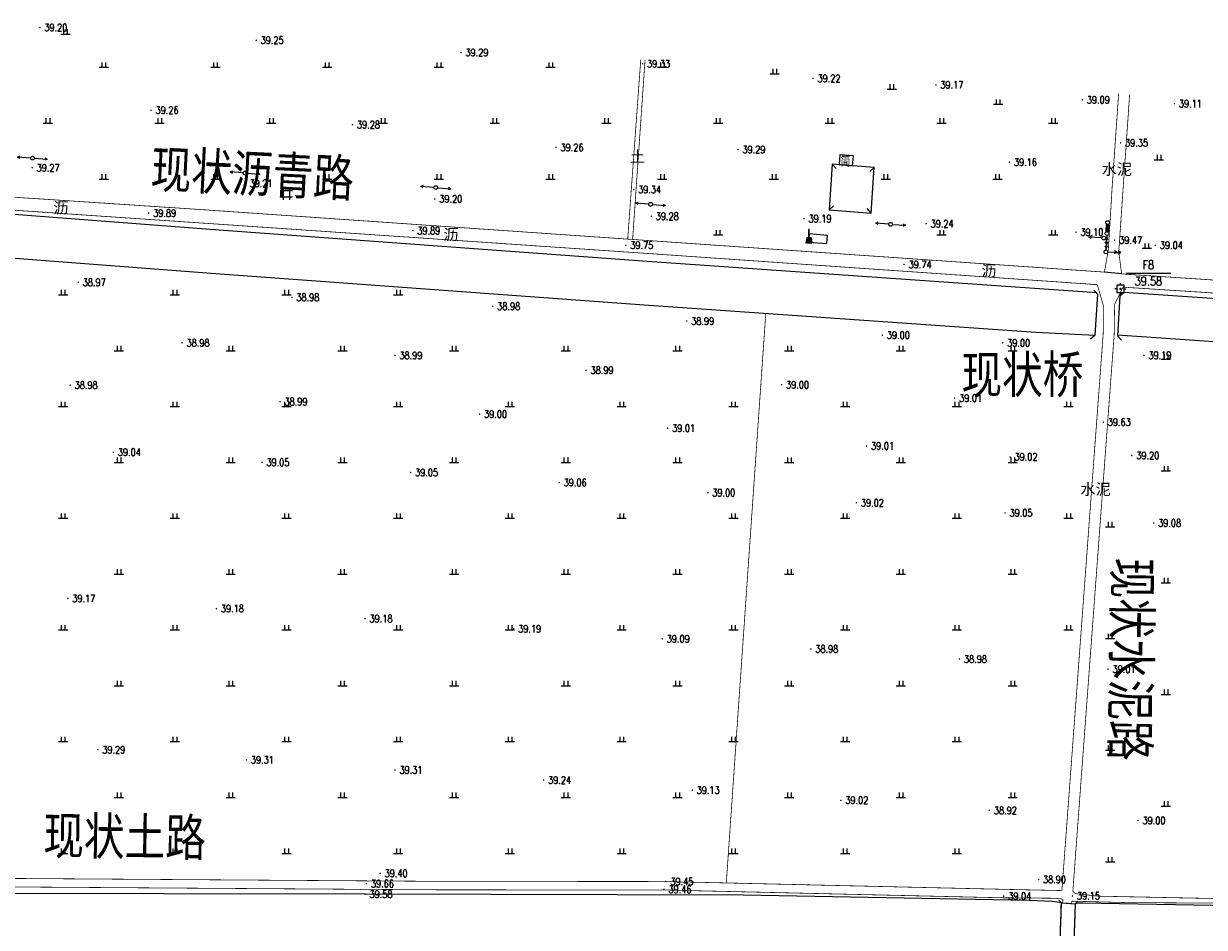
# Model space of a CAD drawing. Extents: x 456755 to 458049, y 3845626 to 3853218.
# Tile 37 of 80: x 457454 to 457771, y 3848694 to 3848937. Entities that reach past the tile are written whole.
import ezdxf
from ezdxf.enums import TextEntityAlignment as Align

# ---------------------------------------------------------------- set-up
doc = ezdxf.new("R2010")
doc.units = 0
doc.header["$PDMODE"] = 34
doc.header["$PDSIZE"] = 0.2
for name, pattern in [('X2', [10, 8, -2]), ('X3', [5, 4, -1]), ('X31', [1.8, 1.2, -0.6])]:
    doc.linetypes.add(name, pattern=pattern)
doc.layers.get('0').update_dxf_attribs({"linetype": 'CONTINUOUS'})
doc.layers.add('ASSIST', color=7, linetype='CONTINUOUS', plot=False)
for name, color, linetype in [('DLDW', 11, 'CONTINUOUS'), ('DLSS', 4, 'CONTINUOUS'), ('DMTZ', 3, 'CONTINUOUS'), ('GCD', 1, 'CONTINUOUS'), ('GXYZ', 2, 'CONTINUOUS'), ('JMD', 6, 'CONTINUOUS'), ('KZD', 1, 'CONTINUOUS'), ('SXSS', 5, 'CONTINUOUS'), ('ZBTZ', 3, 'CONTINUOUS')]:
    doc.layers.add(name, color=color, linetype=linetype)
doc.styles.add('HZ', font='rs.shx', dxfattribs={"width": 0.8, "bigfont": 'hztxt.shx'})
doc.styles.add('仿宋体', font='仿宋_GB2312.ttf', dxfattribs={"width": 0.8})
doc.styles.add('黑体', font='simhei.ttf')
doc.linetypes.add('10411', pattern='A,2,[150,AAA.SHX,S=1,R=0,X=0,Y=1],2,[151,AAA.SHX,S=1,R=0,X=0,Y=3],1e-11', length=4)
doc.linetypes.add('1161', pattern='A,0,[149,AAA.SHX,S=0.15,R=0,X=0,Y=0],-1.6', length=1.6)

# ---------------------------------------------------------------- blocks, each defined once
blk = doc.blocks.new('GC200')
at = {"linetype": 'Continuous', "const_width": 0.2, "flags": 128}
blk.add_lwpolyline([(-0.1, 0, 1), (0.1, 0, 1)], format="xyb", close=True, dxfattribs=at)
blk = doc.blocks.new('gc013a')
at = {"linetype": 'Continuous'}
blk.add_line((0.5, 0), (4, 0), dxfattribs=at)
at = {"linetype": 'Continuous', "flags": 128}
for points in [[(2.31, -0.4), (3, 0), (2.31, 0.4)], [(3.31, -0.4), (4, 0), (3.31, 0.4)]]:
    blk.add_lwpolyline(points, dxfattribs=at)
blk = doc.blocks.new('gc170')
at = {"linetype": 'Continuous'}
blk.add_circle((0, 0), 0.5, dxfattribs=at)
blk = doc.blocks.new('gc013b')
at = {"linetype": 'Continuous'}
blk.add_line((0.5, 0), (4, 0), dxfattribs=at)
at = {"linetype": 'Continuous', "flags": 128}
blk.add_lwpolyline([(3.39, 0.35), (4, 0), (3.39, -0.35)], dxfattribs=at)
blk = doc.blocks.new('*U30')
at = {"linetype": 'Continuous'}
for points in [[(0, 2.5), (0.1, 3.6), (-0.1, 3.6)], [(0, 2.5), (-0.1, 3.6), (-0.1, 1.4)], [(0, 2.5), (0.1, 1.4), (0.1, 3.6)], [(0, 2.5), (-0.1, 1.4), (0.1, 1.4)]]:
    blk.add_solid(points, dxfattribs=at)
blk = doc.blocks.new('*U31')
at = {"linetype": 'Continuous'}
for points in [[(-0.1, -0.1), (-0.6, 0.6), (-0.8, -0.8)], [(-0.1, -0.1), (0.6, 0.6), (-0.6, 0.6)], [(-0.1, -0.1), (0.8, -0.8), (0.6, 0.6)], [(-0.1, -0.1), (-0.8, -0.8), (0.8, -0.8)]]:
    blk.add_solid(points, dxfattribs=at)
blk = doc.blocks.new('gc017')
for p, q in [((-0.6, 0.6), (-0.8, -0.8)), ((-0.6, 0.6), (0.6, 0.6)), ((0.6, 0.6), (0.8, -0.8)), ((-0.8, -0.8), (0.8, -0.8))]:
    blk.add_line(p, q)
for points in [[(0.6, 0.6), (-0.6, 0.6), (-0.8, -0.8), (0.8, -0.8)], [(-0.1, 0.6), (0.1, 0.6), (0.1, 2.8), (-0.1, 2.8)]]:
    blk.add_lwpolyline(points, close=True)
at = {"const_width": 0.2}
blk.add_lwpolyline([(-0.6, 0.6), (-0.6, 0.6), (-0.6, 0.6)], dxfattribs=at)
blk.add_point((0, 0))
at = {"linetype": 'Continuous'}
for name, p in [('*U31', (0, 0)), ('*U30', (0, -0.8))]:
    blk.add_blockref(name, p, dxfattribs=at)
blk = doc.blocks.new('gc146')
for points in [[(1.6, 0.82), (-1.6, 0.82)], [(-0.8, -1.58), (-0.8, 1.62)], [(0.8, 1.62), (0.8, -1.58)], [(-1.6, -0.78), (1.6, -0.78)]]:
    blk.add_lwpolyline(points)
blk = doc.blocks.new('gc119')
for p, q in [((-1.25, 0), (1.25, 0)), ((-0.5, 1.3), (-0.5, 0)), ((0.5, 1.3), (0.5, 0))]:
    blk.add_line(p, q)
blk = doc.blocks.new('*U23')
at = {"linetype": 'Continuous'}
for points in [[(-0.15, 0), (-0.14, -0.06), (-0.14, 0.06)], [(-0.14, 0.06), (-0.11, -0.11), (-0.11, 0.11)], [(-0.11, -0.11), (-0.14, 0.06), (-0.14, -0.06)], [(-0.11, 0.11), (-0.06, -0.14), (-0.06, 0.14)], [(-0.06, -0.14), (-0.11, 0.11), (-0.11, -0.11)], [(-0.06, 0.14), (0, -0.15), (0, 0.15)], [(0, -0.15), (-0.06, 0.14), (-0.06, -0.14)], [(0, 0.15), (0.06, -0.14), (0.06, 0.14)], [(0.06, -0.14), (0, 0.15), (0, -0.15)], [(0.06, 0.14), (0.11, -0.11), (0.11, 0.11)], [(0.11, -0.11), (0.06, 0.14), (0.06, -0.14)], [(0.11, 0.11), (0.14, -0.06), (0.14, 0.06)], [(0.14, -0.06), (0.11, 0.11), (0.11, -0.11)], [(0.15, 0), (0.14, 0.06), (0.14, -0.06)]]:
    blk.add_solid(points, dxfattribs=at)
blk = doc.blocks.new('gc259')
at = {"linetype": 'Continuous', "flags": 128}
for points in [[(-1, 0), (-1.5, 0)], [(-1, -1), (1, -1), (1, 1), (-1, 1), (-1, -1)], [(0, 1), (0, 1.5)], [(1, 0), (1.5, 0)], [(0, -1), (0, -1.5)]]:
    blk.add_lwpolyline(points, dxfattribs=at)
at = {"linetype": 'Continuous'}
blk.add_circle((0, 0), 0.15, dxfattribs=at)
blk.add_point((0, 0), dxfattribs=at)
blk.add_blockref('*U23', (0, 0), dxfattribs=at)

msp = doc.modelspace()

# ---------------------------------------------------------------- linework, layer by layer
at = {"layer": 'ASSIST', "linetype": 'Continuous', "elevation": -37.75, "flags": 128}
msp.add_lwpolyline([(457732.28, 3848690.47), (457732.62, 3848700.75), (457736.29, 3848700.49), (457735.96, 3848690.21)], close=True, dxfattribs=at)
at = {"layer": 'DLDW', "linetype": '1161', "elevation": 2.04, "flags": 128}
msp.add_lwpolyline([(457664.68, 3848878.18), (457669.64, 3848877.79), (457669.82, 3848879.97), (457664.86, 3848880.39)], close=True, dxfattribs=at)
at = {"layer": 'DLSS', "linetype": 'Continuous'}
for p, q in [((457742.35, 3848864.09, -37.75), (457741.29, 3848865.29, -37.75)), ((457741.63, 3848853.19, -37.75), (457742.35, 3848864.09, -37.75)), ((457748.33, 3848863.75, -37.75), (457747.67, 3848853.04, -37.75)), ((457748.33, 3848863.74, -37.75), (457749.52, 3848864.8, -37.75)), ((457741.63, 3848853.19, -37.75), (457740.43, 3848852.13, -37.75)), ((457747.67, 3848853.04, -37.75), (457748.73, 3848851.84, -37.75))]:
    msp.add_line(p, q, dxfattribs=at)
at = {"layer": 'DLSS', "linetype": 'X3', "const_width": 0.2, "elevation": 2, "flags": 128}
msp.add_lwpolyline([(457616.13, 3848878.97), (457619.64, 3848927.23)], dxfattribs=at)
at = {"layer": 'DLSS', "linetype": 'Continuous', "const_width": 0.2, "flags": 128}
for points, elevation in [([(457620.79, 3848927.15), (457617.45, 3848878.89)], 1.58), ([(457742.24, 3848866.76), (457621.54, 3848875.13), (457415.62, 3848889.19), (457333.74, 3848895.26), (457174.91, 3848906.72), (457030.58, 3848917.43), (456985.76, 3848919.11), (456984.6, 3848918.93), (456984.14, 3848918.71), (456983.56, 3848905.47), (456980.7, 3848851.1), (456971.51, 3848710.93), (456971.28, 3848708.05)], -37.75), ([(457748.78, 3848869.64), (457748, 3848875.59), (457749.15, 3848892.29), (457750.93, 3848917.91)], 1.74), ([(457749.16, 3848866.09), (457746.89, 3848861.45), (457746.77, 3848853.36), (457746.77, 3848853.36)], 1.87), ([(457749.16, 3848866.09), (457905.69, 3848855.99), (457948.83, 3848853.56)], 1.83), ([(457736.8, 3848703.14), (457736.07, 3848703.38), (457735.67, 3848703.88), (457746.77, 3848853.36)], -37.75), ([(456971.12, 3848706.06), (457028.07, 3848705.36), (457129.76, 3848705.09), (457265.38, 3848705.84), (457375.96, 3848706.2), (457409.37, 3848705.29), (457562.83, 3848704.24), (457626.38, 3848704.17), (457716.8, 3848702.09), (457730.77, 3848701.97), (457732.55, 3848701.8), (457732.99, 3848701.56), (457732.96, 3848700.73)], -37.75), ([(457735.34, 3848700.56), (457735.41, 3848701.18), (457749.71, 3848700.81), (457803.83, 3848700.48), (457818.26, 3848700.37), (457898.94, 3848700.32), (457940.91, 3848700.85), (457948.65, 3848699.92), (457948.92, 3848698.36)], -37.75)]:
    msp.add_lwpolyline(points, dxfattribs=dict(at, elevation=elevation))
at = {"layer": 'DLSS', "linetype": 'X2', "const_width": 0.2, "flags": 128}
for points, elevation in [([(457744.15, 3848870.13), (457745.21, 3848876.18), (457746.17, 3848892.13), (457747.97, 3848918.11)], 1.72), ([(457744.15, 3848870.13), (457622.01, 3848878.58), (457501.02, 3848886.96), (457416.5, 3848892.56), (457332.45, 3848898.68), (457298.96, 3848901.21)], 1.72), ([(457948.83, 3848856.38), (457906.75, 3848859.17), (457748.78, 3848869.64)], 1.74), ([(457742.24, 3848866.76), (457743.88, 3848861.11), (457743.82, 3848853.56), (457743.82, 3848853.56)], 1.87), ([(457732.73, 3848704.03), (457743.82, 3848853.56)], -37.75), ([(456971.28, 3848708.05), (457028.09, 3848707.64), (457129.76, 3848707.37), (457265.37, 3848708.12), (457375.98, 3848708.48), (457409.41, 3848707.57), (457562.84, 3848706.52), (457626.4, 3848706.45), (457716.85, 3848704.37), (457732.73, 3848704.03)], -37.75), ([(457820.41, 3848701.37), (457818.37, 3848701.35), (457771.02, 3848701.95), (457742.47, 3848702.53), (457736.8, 3848703.14)], -37.75)]:
    msp.add_lwpolyline(points, dxfattribs=dict(at, elevation=elevation))
at = {"layer": 'DMTZ', "color": 5, "linetype": '10411', "flags": 128}
for points, elevation in [([(457742.09, 3848864.57), (457621.39, 3848872.94), (457505.14, 3848881.46), (457404.43, 3848889.19), (457332.84, 3848894.29), (457175.29, 3848905.55), (457030.22, 3848916.38), (456985.66, 3848918.25)], 2.21), ([(456984.87, 3848906.2), (457029.54, 3848904.73), (457174.44, 3848893.92), (457332.01, 3848882.66), (457403.57, 3848877.56), (457504.27, 3848869.83), (457620.56, 3848861.31), (457725.77, 3848854.02), (457741.63, 3848853.19)], 2.21), ([(457948.72, 3848851.59), (457905.57, 3848854.02), (457749.32, 3848864.63)], 1.83), ([(457747.68, 3848853.3), (457860.5, 3848845.49), (457944.5, 3848839.37), (457947.09, 3848838.85), (457948.64, 3848837.98), (457949.49, 3848836.63), (457950.09, 3848834.53), (457950.96, 3848804.01), (457952.5, 3848737.35), (457952.95, 3848698.39)], 1.11), ([(457732.62, 3848700.75), (457730.11, 3848701.1), (457723.94, 3848701.39), (457647.12, 3848702.77), (457545.59, 3848703.07), (457437.24, 3848703.25), (457395.18, 3848703.6), (457393.75, 3848703.3), (457391.7, 3848702.66), (457390.55, 3848701.95)], -37.75), ([(457947.77, 3848698.36), (457942.46, 3848699.73), (457898.63, 3848699.43), (457816.74, 3848699.69), (457773.13, 3848700), (457738.27, 3848700.64), (457737.07, 3848700.66), (457736.29, 3848700.49)], 1.79)]:
    msp.add_lwpolyline(points, dxfattribs=dict(at, elevation=elevation))
at = {"layer": 'GXYZ', "linetype": 'Continuous', "const_width": 1, "elevation": -37.75, "flags": 128}
msp.add_lwpolyline([(457744.88, 3848880.97), (457744.99, 3848882.93)], dxfattribs=at)
at = {"layer": 'JMD', "linetype": 'Continuous'}
for p, q in [((457671.05, 3848899.16, -37.75), (457672.1, 3848897.95, -37.75)), ((457682.35, 3848898.24, -37.75), (457681.14, 3848897.19, -37.75)), ((457670.21, 3848886.88, -37.75), (457671.42, 3848887.92, -37.75)), ((457681.5, 3848885.96, -37.75), (457680.46, 3848887.17, -37.75))]:
    msp.add_line(p, q, dxfattribs=at)
at = {"layer": 'JMD', "linetype": 'Continuous', "flags": 128}
for points, elevation in [([(457673.1, 3848901.65), (457672.88, 3848899.01), (457676.53, 3848898.71), (457676.75, 3848901.33)], 1.4), ([(457670.21, 3848886.88), (457681.5, 3848885.96), (457682.35, 3848898.24), (457671.05, 3848899.16)], -37.75)]:
    msp.add_lwpolyline(points, close=True, dxfattribs=dict(at, elevation=elevation))
at = {"layer": 'KZD', "linetype": 'Continuous'}
msp.add_line((457749.96, 3848869.89, -37.75), (457761.96, 3848869.89, -37.75), dxfattribs=at)
at = {"layer": 'SXSS', "linetype": 'Continuous'}
for p, q in [((457732.62, 3848700.75, -37.75), (457731.94, 3848701.48, -37.75)), ((457732.62, 3848700.75, -37.75), (457734.4, 3848700.62, -37.75)), ((457732.62, 3848700.75, -37.75), (457736.29, 3848700.49, -37.75)), ((457734.4, 3848700.62, -37.75), (457736.29, 3848700.49, -37.75)), ((457736.29, 3848700.49, -37.75), (457737.02, 3848701.17, -37.75))]:
    msp.add_line(p, q, dxfattribs=at)
at = {"layer": 'SXSS', "linetype": 'X31', "elevation": -37.75}
for points in [[(457732.28, 3848690.47), (457732.62, 3848700.75)], [(457736.29, 3848700.49), (457735.96, 3848690.21)]]:
    msp.add_lwpolyline(points, dxfattribs=at)
at = {"layer": 'ZBTZ', "linetype": '1161', "elevation": 1.74, "flags": 128}
msp.add_lwpolyline([(457748.78, 3848869.64), (457744.15, 3848870.13)], dxfattribs=at)
at = {"layer": 'ZBTZ', "linetype": 'Continuous', "const_width": 0.2, "elevation": -37.75, "flags": 128}
msp.add_lwpolyline([(457642.61, 3848706.08), (457653.21, 3848859.04)], dxfattribs=at)

# ---------------------------------------------------------------- block references
at = {"layer": 'DLDW', "linetype": '1161'}
msp.add_blockref('gc017', (457664.8, 3848878.76, -37.75), dxfattribs=at)
at = {"layer": 'GCD', "linetype": 'Continuous'}
ref = msp.add_blockref('GC200', (457458.28, 3848935.83, 1.45), dxfattribs=at)
ref.add_attrib('height', '39.20', dxfattribs={"linetype": 'Continuous', "height": 2, "style": 'HZ', "width": 0.8}).set_placement((457459.48, 3848935.83, -37.75), align=Align.MIDDLE_LEFT)
ref = msp.add_blockref('GC200', (457516.37, 3848932.41, 1.5), dxfattribs=at)
ref.add_attrib('height', '39.25', dxfattribs={"linetype": 'Continuous', "height": 2, "style": 'HZ', "width": 0.8}).set_placement((457517.57, 3848932.41, -37.75), align=Align.MIDDLE_LEFT)
ref = msp.add_blockref('GC200', (457571.35, 3848929.09, 1.54), dxfattribs=at)
ref.add_attrib('height', '39.29', dxfattribs={"linetype": 'Continuous', "height": 2, "style": 'HZ', "width": 0.8}).set_placement((457572.55, 3848929.09, -37.75), align=Align.MIDDLE_LEFT)
ref = msp.add_blockref('GC200', (457620.13, 3848926.09, 1.58), dxfattribs=at)
ref.add_attrib('height', '39.33', dxfattribs={"linetype": 'Continuous', "height": 2, "style": 'HZ', "width": 0.8}).set_placement((457621.33, 3848926.09, -37.75), align=Align.MIDDLE_LEFT)
ref = msp.add_blockref('GC200', (457665.91, 3848922.16, 1.47), dxfattribs=at)
ref.add_attrib('height', '39.22', dxfattribs={"linetype": 'Continuous', "height": 2, "style": 'HZ', "width": 0.8}).set_placement((457667.11, 3848922.16, -37.75), align=Align.MIDDLE_LEFT)
ref = msp.add_blockref('GC200', (457698.9, 3848920.41, 1.42), dxfattribs=at)
ref.add_attrib('height', '39.17', dxfattribs={"linetype": 'Continuous', "height": 2, "style": 'HZ', "width": 0.8}).set_placement((457700.1, 3848920.41, -37.75), align=Align.MIDDLE_LEFT)
ref = msp.add_blockref('GC200', (457738.22, 3848916.39, 1.35), dxfattribs=at)
ref.add_attrib('height', '39.09', dxfattribs={"linetype": 'Continuous', "height": 2, "style": 'HZ', "width": 0.8}).set_placement((457739.42, 3848916.39, -37.75), align=Align.MIDDLE_LEFT)
ref = msp.add_blockref('GC200', (457488.14, 3848913.61, 1.51), dxfattribs=at)
ref.add_attrib('height', '39.26', dxfattribs={"linetype": 'Continuous', "height": 2, "style": 'HZ', "width": 0.8}).set_placement((457489.34, 3848913.61, -37.75), align=Align.MIDDLE_LEFT)
ref = msp.add_blockref('GC200', (457762.95, 3848915.37, 1.36), dxfattribs=at)
ref.add_attrib('height', '39.11', dxfattribs={"linetype": 'Continuous', "height": 2, "style": 'HZ', "width": 0.8}).set_placement((457764.15, 3848915.37, -37.75), align=Align.MIDDLE_LEFT)
ref = msp.add_blockref('GC200', (457542.23, 3848909.73, 1.53), dxfattribs=at)
ref.add_attrib('height', '39.28', dxfattribs={"linetype": 'Continuous', "height": 2, "style": 'HZ', "width": 0.8}).set_placement((457543.43, 3848909.73, -37.75), align=Align.MIDDLE_LEFT)
ref = msp.add_blockref('GC200', (457596.89, 3848903.62, 1.51), dxfattribs=at)
ref.add_attrib('height', '39.26', dxfattribs={"linetype": 'Continuous', "height": 2, "style": 'HZ', "width": 0.8}).set_placement((457598.09, 3848903.62, -37.75), align=Align.MIDDLE_LEFT)
ref = msp.add_blockref('GC200', (457748.49, 3848904.84, 1.6), dxfattribs=at)
ref.add_attrib('height', '39.35', dxfattribs={"linetype": 'Continuous', "height": 2, "style": 'HZ', "width": 0.8}).set_placement((457749.69, 3848904.84, -37.75), align=Align.MIDDLE_LEFT)
ref = msp.add_blockref('GC200', (457645.74, 3848903.04, 1.54), dxfattribs=at)
ref.add_attrib('height', '39.29', dxfattribs={"linetype": 'Continuous', "height": 2, "style": 'HZ', "width": 0.8}).set_placement((457646.94, 3848903.04, -37.75), align=Align.MIDDLE_LEFT)
ref = msp.add_blockref('GC200', (457456.2, 3848898.15, 1.52), dxfattribs=at)
ref.add_attrib('height', '39.27', dxfattribs={"linetype": 'Continuous', "height": 2, "style": 'HZ', "width": 0.8}).set_placement((457457.4, 3848898.15, -37.75), align=Align.MIDDLE_LEFT)
ref = msp.add_blockref('GC200', (457718.65, 3848899.66, 1.42), dxfattribs=at)
ref.add_attrib('height', '39.16', dxfattribs={"linetype": 'Continuous', "height": 2, "style": 'HZ', "width": 0.8}).set_placement((457719.85, 3848899.66, -37.75), align=Align.MIDDLE_LEFT)
ref = msp.add_blockref('GC200', (457513.38, 3848893.96, 1.46), dxfattribs=at)
ref.add_attrib('height', '39.21', dxfattribs={"linetype": 'Continuous', "height": 2, "style": 'HZ', "width": 0.8}).set_placement((457514.58, 3848893.96, -37.75), align=Align.MIDDLE_LEFT)
ref = msp.add_blockref('GC200', (457617.73, 3848892.31, 1.59), dxfattribs=at)
ref.add_attrib('height', '39.34', dxfattribs={"linetype": 'Continuous', "height": 2, "style": 'HZ', "width": 0.8}).set_placement((457618.93, 3848892.31, -37.75), align=Align.MIDDLE_LEFT)
ref = msp.add_blockref('GC200', (457564.34, 3848889.79, 1.45), dxfattribs=at)
ref.add_attrib('height', '39.20', dxfattribs={"linetype": 'Continuous', "height": 2, "style": 'HZ', "width": 0.8}).set_placement((457565.54, 3848889.79, -37.75), align=Align.MIDDLE_LEFT)
ref = msp.add_blockref('GC200', (457487.5, 3848885.97, 2.14), dxfattribs=at)
ref.add_attrib('height', '39.89', dxfattribs={"linetype": 'Continuous', "height": 2, "style": 'HZ', "width": 0.8}).set_placement((457488.7, 3848885.97, -37.75), align=Align.MIDDLE_LEFT)
ref = msp.add_blockref('GC200', (457622.46, 3848885.12, 1.53), dxfattribs=at)
ref.add_attrib('height', '39.28', dxfattribs={"linetype": 'Continuous', "height": 2, "style": 'HZ', "width": 0.8}).set_placement((457623.66, 3848885.12, -37.75), align=Align.MIDDLE_LEFT)
ref = msp.add_blockref('GC200', (457663.48, 3848884.48, 1.44), dxfattribs=at)
ref.add_attrib('height', '39.19', dxfattribs={"linetype": 'Continuous', "height": 2, "style": 'HZ', "width": 0.8}).set_placement((457664.68, 3848884.48, -37.75), align=Align.MIDDLE_LEFT)
ref = msp.add_blockref('GC200', (457558.42, 3848881.26, 2.14), dxfattribs=at)
ref.add_attrib('height', '39.89', dxfattribs={"linetype": 'Continuous', "height": 2, "style": 'HZ', "width": 0.8}).set_placement((457559.62, 3848881.26, 2.14), align=Align.MIDDLE_LEFT)
ref = msp.add_blockref('GC200', (457696.28, 3848883.13, 1.49), dxfattribs=at)
ref.add_attrib('height', '39.24', dxfattribs={"linetype": 'Continuous', "height": 2, "style": 'HZ', "width": 0.8}).set_placement((457697.48, 3848883.13, -37.75), align=Align.MIDDLE_LEFT)
ref = msp.add_blockref('GC200', (457736.5, 3848880.86, 1.35), dxfattribs=at)
ref.add_attrib('height', '39.10', dxfattribs={"linetype": 'Continuous', "height": 2, "style": 'HZ', "width": 0.8}).set_placement((457737.7, 3848880.86, -37.75), align=Align.MIDDLE_LEFT)
ref = msp.add_blockref('GC200', (457746.92, 3848878.71, 1.72), dxfattribs=at)
ref.add_attrib('height', '39.47', dxfattribs={"linetype": 'Continuous', "height": 2, "style": 'HZ', "width": 0.8}).set_placement((457748.12, 3848878.71, -37.75), align=Align.MIDDLE_LEFT)
ref = msp.add_blockref('GC200', (457615.62, 3848877.34, 2), dxfattribs=at)
ref.add_attrib('height', '39.75', dxfattribs={"linetype": 'Continuous', "height": 2, "style": 'HZ', "width": 0.8}).set_placement((457616.82, 3848877.34, -37.75), align=Align.MIDDLE_LEFT)
ref = msp.add_blockref('GC200', (457757.83, 3848877.34, 1.29), dxfattribs=at)
ref.add_attrib('height', '39.04', dxfattribs={"linetype": 'Continuous', "height": 2, "style": 'HZ', "width": 0.8}).set_placement((457759.03, 3848877.34, -37.75), align=Align.MIDDLE_LEFT)
ref = msp.add_blockref('GC200', (457690.36, 3848872.18, 1.99), dxfattribs=at)
ref.add_attrib('height', '39.74', dxfattribs={"linetype": 'Continuous', "height": 2, "style": 'HZ', "width": 0.8}).set_placement((457691.56, 3848872.18, -37.75), align=Align.MIDDLE_LEFT)
ref = msp.add_blockref('GC200', (457468.59, 3848867.39, 1.22), dxfattribs=at)
ref.add_attrib('height', '38.97', dxfattribs={"linetype": 'Continuous', "height": 2, "style": 'HZ', "width": 0.8}).set_placement((457469.79, 3848867.39, -37.75), align=Align.MIDDLE_LEFT)
ref = msp.add_blockref('GC200', (457525.96, 3848863.35, 1.23), dxfattribs=at)
ref.add_attrib('height', '38.98', dxfattribs={"linetype": 'Continuous', "height": 2, "style": 'HZ', "width": 0.8}).set_placement((457527.16, 3848863.35, -37.75), align=Align.MIDDLE_LEFT)
ref = msp.add_blockref('GC200', (457579.89, 3848860.95, 1.23), dxfattribs=at)
ref.add_attrib('height', '38.98', dxfattribs={"linetype": 'Continuous', "height": 2, "style": 'HZ', "width": 0.8}).set_placement((457581.09, 3848860.95, -37.75), align=Align.MIDDLE_LEFT)
ref = msp.add_blockref('GC200', (457631.98, 3848856.98, 1.24), dxfattribs=at)
ref.add_attrib('height', '38.99', dxfattribs={"linetype": 'Continuous', "height": 2, "style": 'HZ', "width": 0.8}).set_placement((457633.18, 3848856.98, -37.75), align=Align.MIDDLE_LEFT)
ref = msp.add_blockref('GC200', (457684.52, 3848853.2, 1.25), dxfattribs=at)
ref.add_attrib('height', '39.00', dxfattribs={"linetype": 'Continuous', "height": 2, "style": 'HZ', "width": 0.8}).set_placement((457685.72, 3848853.2, -37.75), align=Align.MIDDLE_LEFT)
ref = msp.add_blockref('GC200', (457496.47, 3848851.14, 1.23), dxfattribs=at)
ref.add_attrib('height', '38.98', dxfattribs={"linetype": 'Continuous', "height": 2, "style": 'HZ', "width": 0.8}).set_placement((457497.67, 3848851.14, -37.75), align=Align.MIDDLE_LEFT)
ref = msp.add_blockref('GC200', (457716.83, 3848851.13, 1.25), dxfattribs=at)
ref.add_attrib('height', '39.00', dxfattribs={"linetype": 'Continuous', "height": 2, "style": 'HZ', "width": 0.8}).set_placement((457718.03, 3848851.13, -37.75), align=Align.MIDDLE_LEFT)
ref = msp.add_blockref('GC200', (457553.62, 3848847.75, 1.24), dxfattribs=at)
ref.add_attrib('height', '38.99', dxfattribs={"linetype": 'Continuous', "height": 2, "style": 'HZ', "width": 0.8}).set_placement((457554.82, 3848847.75, -37.75), align=Align.MIDDLE_LEFT)
ref = msp.add_blockref('GC200', (457754.76, 3848847.77, 1.44), dxfattribs=at)
ref.add_attrib('height', '39.19', dxfattribs={"linetype": 'Continuous', "height": 2, "style": 'HZ', "width": 0.8}).set_placement((457755.96, 3848847.77, -37.75), align=Align.MIDDLE_LEFT)
ref = msp.add_blockref('GC200', (457604.96, 3848843.77, 1.25), dxfattribs=at)
ref.add_attrib('height', '38.99', dxfattribs={"linetype": 'Continuous', "height": 2, "style": 'HZ', "width": 0.8}).set_placement((457606.16, 3848843.77, -37.75), align=Align.MIDDLE_LEFT)
ref = msp.add_blockref('GC200', (457657.46, 3848839.88, 1.25), dxfattribs=at)
ref.add_attrib('height', '39.00', dxfattribs={"linetype": 'Continuous', "height": 2, "style": 'HZ', "width": 0.8}).set_placement((457658.66, 3848839.88, -37.75), align=Align.MIDDLE_LEFT)
ref = msp.add_blockref('GC200', (457466.42, 3848839.78, 1.23), dxfattribs=at)
ref.add_attrib('height', '38.98', dxfattribs={"linetype": 'Continuous', "height": 2, "style": 'HZ', "width": 0.8}).set_placement((457467.62, 3848839.78, -37.75), align=Align.MIDDLE_LEFT)
ref = msp.add_blockref('GC200', (457522.77, 3848835.33, 1.24), dxfattribs=at)
ref.add_attrib('height', '38.99', dxfattribs={"linetype": 'Continuous', "height": 2, "style": 'HZ', "width": 0.8}).set_placement((457523.97, 3848835.33, -37.75), align=Align.MIDDLE_LEFT)
ref = msp.add_blockref('GC200', (457703.93, 3848836.3, 1.26), dxfattribs=at)
ref.add_attrib('height', '39.01', dxfattribs={"linetype": 'Continuous', "height": 2, "style": 'HZ', "width": 0.8}).set_placement((457705.13, 3848836.3, -37.75), align=Align.MIDDLE_LEFT)
ref = msp.add_blockref('GC200', (457576.36, 3848831.98, 1.25), dxfattribs=at)
ref.add_attrib('height', '39.00', dxfattribs={"linetype": 'Continuous', "height": 2, "style": 'HZ', "width": 0.8}).set_placement((457577.56, 3848831.98, -37.75), align=Align.MIDDLE_LEFT)
ref = msp.add_blockref('GC200', (457626.86, 3848828.23, 1.26), dxfattribs=at)
ref.add_attrib('height', '39.01', dxfattribs={"linetype": 'Continuous', "height": 2, "style": 'HZ', "width": 0.8}).set_placement((457628.06, 3848828.23, -37.75), align=Align.MIDDLE_LEFT)
ref = msp.add_blockref('GC200', (457743.84, 3848829.83, 1.88), dxfattribs=at)
ref.add_attrib('height', '39.63', dxfattribs={"linetype": 'Continuous', "height": 2, "style": 'HZ', "width": 0.8}).set_placement((457745.04, 3848829.83, -37.75), align=Align.MIDDLE_LEFT)
ref = msp.add_blockref('GC200', (457478.01, 3848821.75, 1.29), dxfattribs=at)
ref.add_attrib('height', '39.04', dxfattribs={"linetype": 'Continuous', "height": 2, "style": 'HZ', "width": 0.8}).set_placement((457479.21, 3848821.75, -37.75), align=Align.MIDDLE_LEFT)
ref = msp.add_blockref('GC200', (457680.28, 3848823.44, 1.26), dxfattribs=at)
ref.add_attrib('height', '39.01', dxfattribs={"linetype": 'Continuous', "height": 2, "style": 'HZ', "width": 0.8}).set_placement((457681.48, 3848823.44, -37.75), align=Align.MIDDLE_LEFT)
ref = msp.add_blockref('GC200', (457751.52, 3848820.86, 1.45), dxfattribs=at)
ref.add_attrib('height', '39.20', dxfattribs={"linetype": 'Continuous', "height": 2, "style": 'HZ', "width": 0.8}).set_placement((457752.72, 3848820.86, -37.75), align=Align.MIDDLE_LEFT)
ref = msp.add_blockref('GC200', (457517.92, 3848819.04, 1.3), dxfattribs=at)
ref.add_attrib('height', '39.05', dxfattribs={"linetype": 'Continuous', "height": 2, "style": 'HZ', "width": 0.8}).set_placement((457519.12, 3848819.04, -37.75), align=Align.MIDDLE_LEFT)
ref = msp.add_blockref('GC200', (457718.81, 3848820.49, 1.27), dxfattribs=at)
ref.add_attrib('height', '39.02', dxfattribs={"linetype": 'Continuous', "height": 2, "style": 'HZ', "width": 0.8}).set_placement((457720.01, 3848820.49, -37.75), align=Align.MIDDLE_LEFT)
ref = msp.add_blockref('GC200', (457557.83, 3848816.32, 1.3), dxfattribs=at)
ref.add_attrib('height', '39.05', dxfattribs={"linetype": 'Continuous', "height": 2, "style": 'HZ', "width": 0.8}).set_placement((457559.03, 3848816.32, -37.75), align=Align.MIDDLE_LEFT)
ref = msp.add_blockref('GC200', (457597.74, 3848813.61, 1.31), dxfattribs=at)
ref.add_attrib('height', '39.06', dxfattribs={"linetype": 'Continuous', "height": 2, "style": 'HZ', "width": 0.8}).set_placement((457598.94, 3848813.61, -37.75), align=Align.MIDDLE_LEFT)
ref = msp.add_blockref('GC200', (457637.64, 3848810.89, 1.25), dxfattribs=at)
ref.add_attrib('height', '39.00', dxfattribs={"linetype": 'Continuous', "height": 2, "style": 'HZ', "width": 0.8}).set_placement((457638.84, 3848810.89, -37.75), align=Align.MIDDLE_LEFT)
ref = msp.add_blockref('GC200', (457677.55, 3848808.18, 1.27), dxfattribs=at)
ref.add_attrib('height', '39.02', dxfattribs={"linetype": 'Continuous', "height": 2, "style": 'HZ', "width": 0.8}).set_placement((457678.75, 3848808.18, -37.75), align=Align.MIDDLE_LEFT)
ref = msp.add_blockref('GC200', (457717.46, 3848805.46, 1.3), dxfattribs=at)
ref.add_attrib('height', '39.05', dxfattribs={"linetype": 'Continuous', "height": 2, "style": 'HZ', "width": 0.8}).set_placement((457718.66, 3848805.46, -37.75), align=Align.MIDDLE_LEFT)
ref = msp.add_blockref('GC200', (457757.37, 3848802.75, 1.33), dxfattribs=at)
ref.add_attrib('height', '39.08', dxfattribs={"linetype": 'Continuous', "height": 2, "style": 'HZ', "width": 0.8}).set_placement((457758.57, 3848802.75, -37.75), align=Align.MIDDLE_LEFT)
ref = msp.add_blockref('GC200', (457465.78, 3848782.49, 1.42), dxfattribs=at)
ref.add_attrib('height', '39.17', dxfattribs={"linetype": 'Continuous', "height": 2, "style": 'HZ', "width": 0.8}).set_placement((457466.98, 3848782.49, -37.75), align=Align.MIDDLE_LEFT)
ref = msp.add_blockref('GC200', (457505.69, 3848779.77, 1.43), dxfattribs=at)
ref.add_attrib('height', '39.18', dxfattribs={"linetype": 'Continuous', "height": 2, "style": 'HZ', "width": 0.8}).set_placement((457506.89, 3848779.77, -37.75), align=Align.MIDDLE_LEFT)
ref = msp.add_blockref('GC200', (457545.6, 3848777.06, 1.43), dxfattribs=at)
ref.add_attrib('height', '39.18', dxfattribs={"linetype": 'Continuous', "height": 2, "style": 'HZ', "width": 0.8}).set_placement((457546.8, 3848777.06, -37.75), align=Align.MIDDLE_LEFT)
ref = msp.add_blockref('GC200', (457585.51, 3848774.35, 1.44), dxfattribs=at)
ref.add_attrib('height', '39.19', dxfattribs={"linetype": 'Continuous', "height": 2, "style": 'HZ', "width": 0.8}).set_placement((457586.71, 3848774.35, -37.75), align=Align.MIDDLE_LEFT)
ref = msp.add_blockref('GC200', (457625.41, 3848771.63, 1.35), dxfattribs=at)
ref.add_attrib('height', '39.09', dxfattribs={"linetype": 'Continuous', "height": 2, "style": 'HZ', "width": 0.8}).set_placement((457626.61, 3848771.63, -37.75), align=Align.MIDDLE_LEFT)
ref = msp.add_blockref('GC200', (457665.32, 3848768.92, 1.24), dxfattribs=at)
ref.add_attrib('height', '38.98', dxfattribs={"linetype": 'Continuous', "height": 2, "style": 'HZ', "width": 0.8}).set_placement((457666.52, 3848768.92, -37.75), align=Align.MIDDLE_LEFT)
ref = msp.add_blockref('GC200', (457705.23, 3848766.2, 1.23), dxfattribs=at)
ref.add_attrib('height', '38.98', dxfattribs={"linetype": 'Continuous', "height": 2, "style": 'HZ', "width": 0.8}).set_placement((457706.43, 3848766.2, -37.75), align=Align.MIDDLE_LEFT)
ref = msp.add_blockref('GC200', (457745.14, 3848763.49, 1.26), dxfattribs=at)
ref.add_attrib('height', '39.01', dxfattribs={"linetype": 'Continuous', "height": 2, "style": 'HZ', "width": 0.8}).set_placement((457746.34, 3848763.49, -37.75), align=Align.MIDDLE_LEFT)
ref = msp.add_blockref('GC200', (457473.83, 3848741.85, 1.54), dxfattribs=at)
ref.add_attrib('height', '39.29', dxfattribs={"linetype": 'Continuous', "height": 2, "style": 'HZ', "width": 0.8}).set_placement((457475.03, 3848741.85, -37.75), align=Align.MIDDLE_LEFT)
ref = msp.add_blockref('GC200', (457513.74, 3848739.14, 1.56), dxfattribs=at)
ref.add_attrib('height', '39.31', dxfattribs={"linetype": 'Continuous', "height": 2, "style": 'HZ', "width": 0.8}).set_placement((457514.94, 3848739.14, -37.75), align=Align.MIDDLE_LEFT)
ref = msp.add_blockref('GC200', (457553.64, 3848736.42, 1.56), dxfattribs=at)
ref.add_attrib('height', '39.31', dxfattribs={"linetype": 'Continuous', "height": 2, "style": 'HZ', "width": 0.8}).set_placement((457554.84, 3848736.42, -37.75), align=Align.MIDDLE_LEFT)
ref = msp.add_blockref('GC200', (457593.55, 3848733.71, 1.49), dxfattribs=at)
ref.add_attrib('height', '39.24', dxfattribs={"linetype": 'Continuous', "height": 2, "style": 'HZ', "width": 0.8}).set_placement((457594.75, 3848733.71, -37.75), align=Align.MIDDLE_LEFT)
ref = msp.add_blockref('GC200', (457633.46, 3848730.99, 1.38), dxfattribs=at)
ref.add_attrib('height', '39.13', dxfattribs={"linetype": 'Continuous', "height": 2, "style": 'HZ', "width": 0.8}).set_placement((457634.66, 3848730.99, -37.75), align=Align.MIDDLE_LEFT)
ref = msp.add_blockref('GC200', (457673.37, 3848728.28, 1.27), dxfattribs=at)
ref.add_attrib('height', '39.02', dxfattribs={"linetype": 'Continuous', "height": 2, "style": 'HZ', "width": 0.8}).set_placement((457674.57, 3848728.28, -37.75), align=Align.MIDDLE_LEFT)
ref = msp.add_blockref('GC200', (457713.27, 3848725.56, 1.17), dxfattribs=at)
ref.add_attrib('height', '38.92', dxfattribs={"linetype": 'Continuous', "height": 2, "style": 'HZ', "width": 0.8}).set_placement((457714.47, 3848725.56, -37.75), align=Align.MIDDLE_LEFT)
ref = msp.add_blockref('GC200', (457753.18, 3848722.85, 1.25), dxfattribs=at)
ref.add_attrib('height', '39.00', dxfattribs={"linetype": 'Continuous', "height": 2, "style": 'HZ', "width": 0.8}).set_placement((457754.38, 3848722.85, -37.75), align=Align.MIDDLE_LEFT)
ref = msp.add_blockref('GC200', (457549.66, 3848708.65, 1.65), dxfattribs=at)
ref.add_attrib('height', '39.40', dxfattribs={"linetype": 'Continuous', "height": 2, "style": 'HZ', "width": 0.8}).set_placement((457550.86, 3848708.65, -37.75), align=Align.MIDDLE_LEFT)
ref = msp.add_blockref('GC200', (457726.46, 3848706.99, 1.15), dxfattribs=at)
ref.add_attrib('height', '38.90', dxfattribs={"linetype": 'Continuous', "height": 2, "style": 'HZ', "width": 0.8}).set_placement((457727.66, 3848706.99, -37.75), align=Align.MIDDLE_LEFT)
ref = msp.add_blockref('GC200', (457545.98, 3848705.89, 1.91), dxfattribs=at)
ref.add_attrib('height', '39.66', dxfattribs={"linetype": 'Continuous', "height": 2, "style": 'HZ', "width": 0.8}).set_placement((457547.18, 3848705.89, -37.75), align=Align.MIDDLE_LEFT)
ref = msp.add_blockref('GC200', (457625.88, 3848704.36, 1.71), dxfattribs=at)
ref.add_attrib('height', '39.46', dxfattribs={"linetype": 'Continuous', "height": 2, "style": 'HZ', "width": 0.8}).set_placement((457627.08, 3848704.36, -37.75), align=Align.MIDDLE_LEFT)
ref = msp.add_blockref('GC200', (457626.4, 3848706.45, 1.7), dxfattribs=at)
ref.add_attrib('height', '39.45', dxfattribs={"linetype": 'Continuous', "height": 2, "style": 'HZ', "width": 0.8}).set_placement((457627.6, 3848706.45, -37.75), align=Align.MIDDLE_LEFT)
ref = msp.add_blockref('GC200', (457545.59, 3848703.07, 1.83), dxfattribs=at)
ref.add_attrib('height', '39.58', dxfattribs={"linetype": 'Continuous', "height": 2, "style": 'HZ', "width": 0.8}).set_placement((457546.79, 3848703.07, -37.75), align=Align.MIDDLE_LEFT)
ref = msp.add_blockref('GC200', (457717.13, 3848702.54, 1.29), dxfattribs=at)
ref.add_attrib('height', '39.04', dxfattribs={"linetype": 'Continuous', "height": 2, "style": 'HZ', "width": 0.8}).set_placement((457718.33, 3848702.54, -37.75), align=Align.MIDDLE_LEFT)
ref = msp.add_blockref('GC200', (457735.58, 3848702.61, 1.4), dxfattribs=at)
ref.add_attrib('height', '39.15', dxfattribs={"linetype": 'Continuous', "height": 2, "style": 'HZ', "width": 0.8}).set_placement((457736.78, 3848702.61, -37.75), align=Align.MIDDLE_LEFT)
at = {"layer": 'GXYZ', "linetype": 'Continuous'}
for name, p, rotation in [('gc013b', (457456.28, 3848900.74, -37.75), 176.1307007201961), ('gc013b', (457456.28, 3848900.74, -37.75), 355.9926915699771), ('gc013b', (457513.38, 3848896.74, -37.75), 175.9926915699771), ('gc013b', (457513.38, 3848896.74, -37.75), 355.647991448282), ('gc013b', (457564.61, 3848892.84, -37.75), 175.6479914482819), ('gc013b', (457564.61, 3848892.84, -37.75), 355.54462798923), ('gc013b', (457622.29, 3848888.34, -37.75), 175.54462798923), ('gc013b', (457622.29, 3848888.34, -37.75), 355.2340037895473), ('gc013b', (457686.73, 3848882.97, -37.75), 175.2340037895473), ('gc013b', (457686.73, 3848882.97, -37.75), 356.2981624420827), ('gc013b', (457743.97, 3848879.27, -37.75), 176.2981624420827), ('gc013a', (457744.56, 3848875.55, -37.75), 86.61579394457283), ('gc013a', (457744.85, 3848880.47, -37.75), 266.6157939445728), ('gc013a', (457744.56, 3848875.55, -37.75), 358.4308227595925)]:
    msp.add_blockref(name, p, dxfattribs=dict(at, rotation=rotation))
for p in [(457456.28, 3848900.74, -37.75), (457513.38, 3848896.74, -37.75), (457564.61, 3848892.84, -37.75), (457622.29, 3848888.34, -37.75), (457686.73, 3848882.97, -37.75), (457745.02, 3848883.43, -37.75), (457743.97, 3848879.27, -37.75), (457744.85, 3848880.47, -37.75), (457744.85, 3848880.47, -37.75), (457744.56, 3848875.55, -37.75)]:
    msp.add_blockref('gc170', p, dxfattribs=at)
at = {"layer": 'KZD', "linetype": 'Continuous'}
msp.add_blockref('gc259', (457748.44, 3848865.63, 1.83), dxfattribs=at)
at = {"layer": 'SXSS', "linetype": 'Continuous'}
msp.add_blockref('gc146', (457524.52, 3848891.1, 1.82), dxfattribs=at)
at = {"layer": 'ZBTZ', "linetype": 'Continuous'}
for p in [(457465.12, 3848934.05, -37.75), (457475.41, 3848925.13, -37.75), (457505.41, 3848925.13, -37.75), (457535.41, 3848925.13, -37.75), (457565.41, 3848925.13, -37.75), (457595.41, 3848925.13, -37.75), (457625.41, 3848925.13, -37.75), (457655.58, 3848923.4, -37.75), (457687.03, 3848919.3, -37.75), (457715.58, 3848915.23, -37.75), (457460.41, 3848910.13, -37.75), (457490.41, 3848910.13, -37.75), (457520.41, 3848910.13, -37.75), (457550.41, 3848910.13, -37.75), (457580.41, 3848910.13, -37.75), (457610.41, 3848910.13, -37.75), (457640.41, 3848910.13, -37.75), (457670.41, 3848910.13, -37.75), (457700.41, 3848910.13, -37.75), (457730.41, 3848910.13, -37.75), (457758.78, 3848900.29, -37.75), (457475.41, 3848895.13, -37.75), (457505.41, 3848895.13, -37.75), (457535.41, 3848895.13, -37.75), (457565.41, 3848895.13, -37.75), (457595.41, 3848895.13, -37.75), (457625.41, 3848895.13, -37.75), (457655.41, 3848895.13, -37.75), (457685.41, 3848895.13, -37.75), (457715.41, 3848895.13, -37.75), (457640.41, 3848880.13, -37.75), (457700.41, 3848880.13, -37.75), (457730.41, 3848880.13, -37.75), (457755.51, 3848876.52, -37.75), (457464.51, 3848864.03, -37.75), (457494.51, 3848864.03, -37.75), (457524.51, 3848864.03, -37.75), (457554.51, 3848864.03, -37.75), (457479.51, 3848849.03, -37.75), (457509.51, 3848849.03, -37.75), (457539.51, 3848849.03, -37.75), (457569.51, 3848849.03, -37.75), (457599.51, 3848849.03, -37.75), (457629.51, 3848849.03, -37.75), (457659.51, 3848849.03, -37.75), (457689.51, 3848849.03, -37.75), (457719.51, 3848849.03, -37.75), (457760.67, 3848846.72, -37.75), (457464.51, 3848834.03, -37.75), (457494.51, 3848834.03, -37.75), (457524.51, 3848834.03, -37.75), (457554.51, 3848834.03, -37.75), (457584.51, 3848834.03, -37.75), (457614.51, 3848834.03, -37.75), (457644.51, 3848834.03, -37.75), (457674.51, 3848834.03, -37.75), (457704.51, 3848834.03, -37.75), (457734.51, 3848834.03, -37.75), (457479.51, 3848819.03, -37.75), (457509.51, 3848819.03, -37.75), (457539.51, 3848819.03, -37.75), (457569.51, 3848819.03, -37.75), (457599.51, 3848819.03, -37.75), (457629.51, 3848819.03, -37.75), (457659.51, 3848819.03, -37.75), (457689.51, 3848819.03, -37.75), (457719.51, 3848819.03, -37.75), (457760.67, 3848816.72, -37.75), (457464.51, 3848804.03, -37.75), (457494.51, 3848804.03, -37.75), (457524.51, 3848804.03, -37.75), (457554.51, 3848804.03, -37.75), (457584.51, 3848804.03, -37.75), (457614.51, 3848804.03, -37.75), (457644.51, 3848804.03, -37.75), (457674.51, 3848804.03, -37.75), (457704.51, 3848804.03, -37.75), (457734.51, 3848804.03, -37.75), (457745.67, 3848801.72, -37.75), (457479.51, 3848789.03, -37.75), (457509.51, 3848789.03, -37.75), (457539.51, 3848789.03, -37.75), (457569.51, 3848789.03, -37.75), (457599.51, 3848789.03, -37.75), (457629.51, 3848789.03, -37.75), (457659.51, 3848789.03, -37.75), (457689.51, 3848789.03, -37.75), (457719.51, 3848789.03, -37.75), (457760.67, 3848786.72, -37.75), (457464.51, 3848774.03, -37.75), (457494.51, 3848774.03, -37.75), (457524.51, 3848774.03, -37.75), (457554.51, 3848774.03, -37.75), (457584.51, 3848774.03, -37.75), (457614.51, 3848774.03, -37.75), (457644.51, 3848774.03, -37.75), (457674.51, 3848774.03, -37.75), (457704.51, 3848774.03, -37.75), (457734.51, 3848774.03, -37.75), (457745.67, 3848771.72, -37.75), (457479.51, 3848759.03, -37.75), (457509.51, 3848759.03, -37.75), (457539.51, 3848759.03, -37.75), (457569.51, 3848759.03, -37.75), (457599.51, 3848759.03, -37.75), (457629.51, 3848759.03, -37.75), (457659.51, 3848759.03, -37.75), (457689.51, 3848759.03, -37.75), (457719.51, 3848759.03, -37.75), (457760.67, 3848756.72, -37.75), (457464.51, 3848744.03, -37.75), (457494.51, 3848744.03, -37.75), (457524.51, 3848744.03, -37.75), (457554.51, 3848744.03, -37.75), (457584.51, 3848744.03, -37.75), (457614.51, 3848744.03, -37.75), (457644.51, 3848744.03, -37.75), (457674.51, 3848744.03, -37.75), (457704.51, 3848744.03, -37.75), (457745.67, 3848741.72, -37.75), (457479.51, 3848729.03, -37.75), (457509.51, 3848729.03, -37.75), (457539.51, 3848729.03, -37.75), (457569.51, 3848729.03, -37.75), (457599.51, 3848729.03, -37.75), (457629.51, 3848729.03, -37.75), (457659.51, 3848729.03, -37.75), (457689.51, 3848729.03, -37.75), (457719.51, 3848729.03, -37.75), (457760.67, 3848726.72, -37.75), (457464.51, 3848714.03, -37.75), (457494.51, 3848714.03, -37.75), (457524.51, 3848714.03, -37.75), (457554.51, 3848714.03, -37.75), (457584.51, 3848714.03, -37.75), (457614.51, 3848714.03, -37.75), (457644.51, 3848714.03, -37.75), (457674.51, 3848714.03, -37.75), (457704.51, 3848714.03, -37.75), (457745.67, 3848711.72, -37.75)]:
    msp.add_blockref('gc119', p, dxfattribs=at)

# ---------------------------------------------------------------- texts
at = {"layer": 'DLSS', "linetype": 'X3', "style": '仿宋体', "width": 0.8}
for s, rotation, p in [('现状沥青路', 357.209, (457487.88, 3848892.93, -75.82)), ('现状水泥路', 269.1436, (457746.76, 3848793.49, -37.75)), ('现状土路', 359.1436, (457459.15, 3848713.88, -75.82))]:
    msp.add_text(s, height=10, rotation=rotation, dxfattribs=at).set_placement(p)
at = {"layer": 'DLSS', "linetype": 'Continuous', "style": '黑体'}
for s, p in [('土', (457618.77, 3848901.32, -37.75)), ('水泥', (457747.5, 3848897.82, -37.75)), ('沥', (457463.96, 3848887.39, -37.75)), ('沥', (457568.69, 3848880.24, -37.75)), ('沥', (457713.18, 3848870.52, -37.75)), ('水泥', (457741.78, 3848811.86, -37.75))]:
    msp.add_text(s, height=3, dxfattribs=at).set_placement(p, align=Align.MIDDLE)
at = {"layer": 'DLSS', "color": 1, "linetype": 'X3', "style": '仿宋体', "width": 0.8}
msp.add_text('现状桥', height=10, dxfattribs=at).set_placement((457705.76, 3848837.63, -37.75))
at = {"layer": 'JMD', "linetype": 'Continuous', "style": 'HZ', "width": 0.8}
msp.add_text('简', height=3, dxfattribs=at).set_placement((457674.59, 3848900.06, -37.75), align=Align.MIDDLE)
at = {"layer": 'KZD', "linetype": 'Continuous', "style": 'HZ', "width": 0.8}
for s, p in [('F8', (457755.96, 3848872.09, -37.75)), ('39.58', (457755.96, 3848867.69, -37.75))]:
    msp.add_text(s, height=2.4, dxfattribs=at).set_placement(p, align=Align.MIDDLE)

doc.saveas('drawing.dxf')
